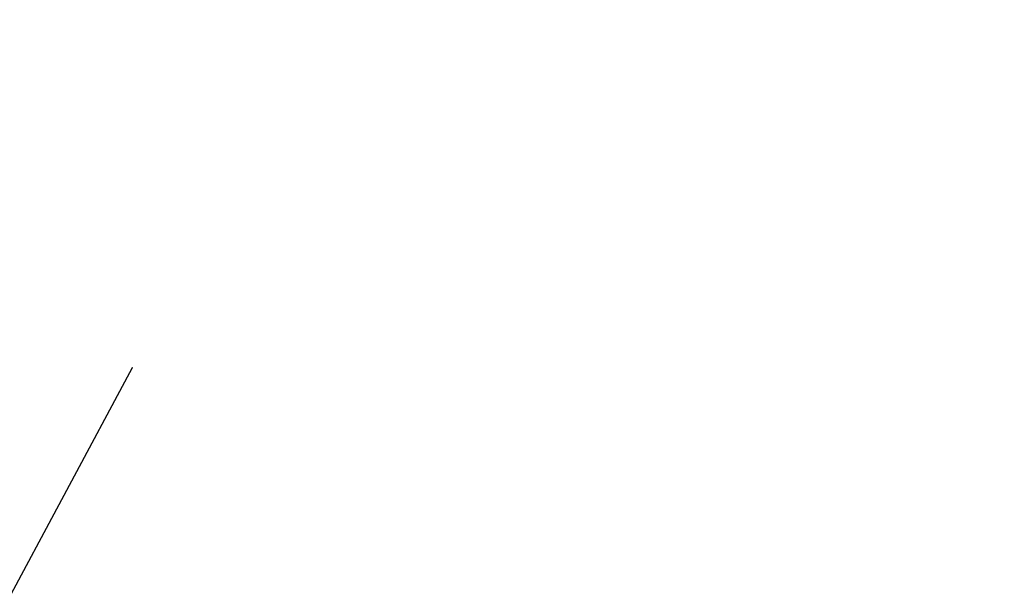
# Model space of a CAD drawing. Header units: millimetres. Extents: x 103078 to 25259364, y -3207472 to 1158446.
# Tile 33 of 40: x 13567282 to 13568296, y 1040537 to 1041124. Entities that reach past the tile are written whole.
import ezdxf
from ezdxf import colors
from ezdxf.entities.mleader import LeaderData, LeaderLine
from ezdxf.math import Vec2, Vec3

# ---------------------------------------------------------------- set-up
doc = ezdxf.new("R2010")
doc.units = ezdxf.units.MM
doc.header["$LTSCALE"] = 60
doc.header["$MEASUREMENT"] = 0

msp = doc.modelspace()

# ---------------------------------------------------------------- leaders
at = {"color": 7, "linetype": 'Continuous', "lineweight": 9, "ltscale": 2}
ml = msp.add_multileader_mtext('Standard', dxfattribs=at)
ml.set_content('{\\fTimes New Roman|b0|i0|c0|p18;\\C256;End Bearing Pile Socketed into Rock for Minimum 2 Meters.}', color=7)
ml.set_leader_properties()
ml.build(insert=Vec2(0, 0))
ml.multileader.update_dxf_attribs({"text_right_attachment_type": 6, "dogleg_length": 0.36, "arrow_head_size": 500})
ctx = ml.context
ctx.base_point, ctx.char_height, ctx.arrow_head_size, ctx.landing_gap_size, ctx.plane_origin = Vec3(13567398.4, 1040766), 600, 500, 0.09, Vec3(13565794.5, 1039640.1)
ctx.right_attachment, ctx.text_align_type = 6, 1
notes = []
notes.append((ctx, [(0, (1, 1, 0), (13567398, 1040766), (1, 0), 0.36, [(0, [(13565794.5, 1037777.1)], 0, [])])]))
ctx.mtext.insert, ctx.mtext.width, ctx.mtext.defined_height, ctx.mtext.alignment, ctx.mtext.flow_direction = Vec3(13571470.2, 1041072.1), 9320.686, 6836.3, 2, 5
for ctx, leaders in notes:
    for number, flags, end, landing, length, lines in leaders:
        leader = LeaderData()
        leader.index, (leader.has_last_leader_line, leader.has_dogleg_vector, leader.attachment_direction) = number, flags
        leader.last_leader_point, leader.dogleg_vector, leader.dogleg_length = Vec3(end), Vec3(landing), length
        for number, points, colour, breaks in lines:
            line = LeaderLine()
            line.index, line.vertices, line.color, line.breaks = number, Vec3.list(points), colors.encode_raw_color(colour), breaks
            leader.lines.append(line)
        ctx.leaders.append(leader)

doc.saveas('drawing.dxf')
